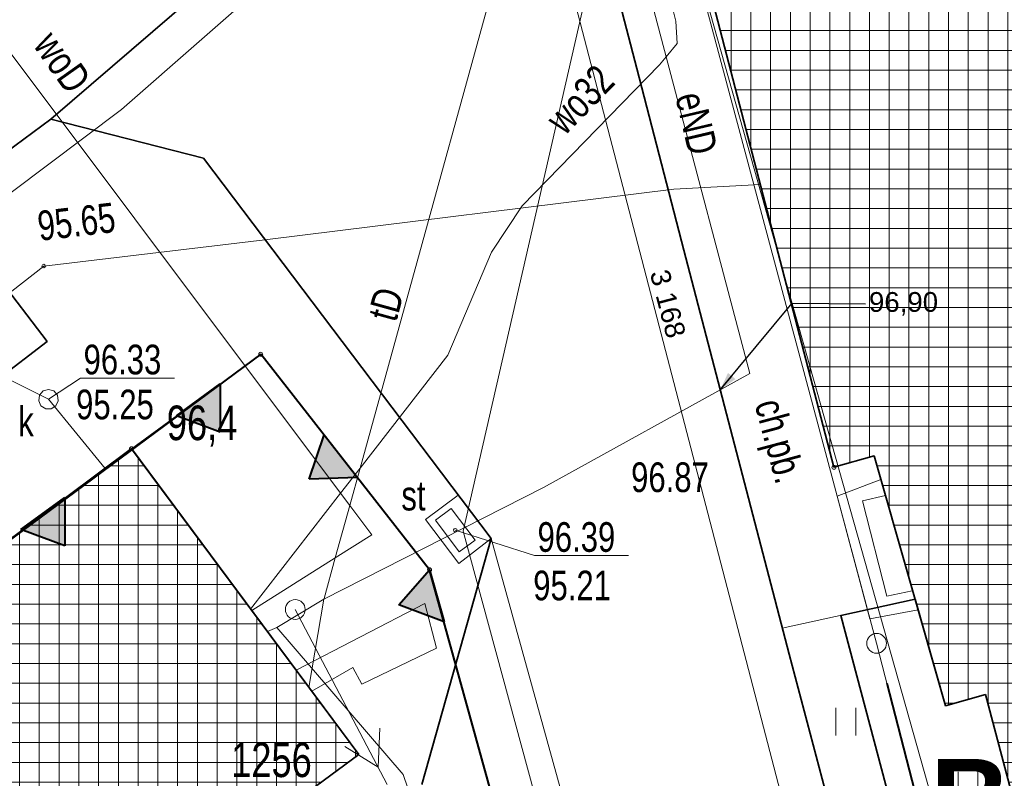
# Model space of a CAD drawing. Header units: metres. Extents: x -320 to 5572509, y -47 to 5960263.
# Tile 40 of 59: x 5572137 to 5572162, y 5960164 to 5960183. Entities that reach past the tile are written whole.
import ezdxf

# ---------------------------------------------------------------- set-up
doc = ezdxf.new("R2010")
doc.units = ezdxf.units.M
doc.header["$MEASUREMENT"] = 0
for name, color, linetype in [('202-Punkt_graniczny_stabilizowa', 7, 'Continuous'), ('203-Punkt_zalamania_granicy_dzi', 7, 'Continuous'), ('218-Granica_uzytku', 7, 'Continuous'), ('219-Linia_granicy', 7, 'Continuous'), ('312-Budynek__powierzchnia_', 7, 'Continuous'), ('312-Numer_ewidencyjny_budynku', 7, 'Continuous'), ('352-schody__powierzchnia_', 7, 'Continuous'), ('403-Punkt_okreslonej_wysokosci', 7, 'Continuous'), ('403-Punkt_okreslonej_wysokosci-', 7, 'Continuous'), ('422-Kraweznik_jezdni', 7, 'Continuous'), ('801-Punkt_okreslonej_wysokosci', 7, 'Continuous'), ('_drogi geometria', 7, 'Continuous'), ('budynek_pomiar', 7, 'Continuous'), ('chodnik_plyty_betonowe', 7, 'Continuous'), ('jezdnia_masa_bitumiczna', 7, 'Continuous'), ('komora_podziemna_-_przewod_tele', 7, 'Continuous'), ('kraweznik', 7, 'Continuous'), ('Nowe_403-Punkt_okreslonej_wysokosci', 7, 'Continuous'), ('Nowe_810-G Ogólne', 7, 'Continuous'), ('Nowe_LINIA ZABUDOWY', 7, 'Continuous'), ('Nowe_przewod_kanalizacyjny__linia_', 7, 'Continuous'), ('przewod_elektroenergetyczny__li', 7, 'Continuous'), ('przewod_gazowy__linia_', 7, 'Continuous'), ('przewod_inny__linia_', 7, 'Continuous'), ('przewod_kanalizacyjny__linia_', 7, 'Continuous'), ('przewod_telekomunikacyjny__lini', 7, 'Continuous'), ('przewod_wodociagowy__linia_', 7, 'Continuous'), ('przewod_wodociagowy__linia_-Atr', 7, 'Continuous'), ('punkt_o_okreslonej_wysokosci__s', 7, 'Continuous'), ('rzedne_teren', 7, 'Continuous'), ('schody', 7, 'Continuous'), ('slup_EN', 7, 'Continuous'), ('szafa_sterownicza_-_siec_teleko', 7, 'Continuous'), ('trawnik', 7, 'Continuous'), ('wlaz_okragly_-_siec_kanalizacyj', 7, 'Continuous'), ('ZAKRES', 7, 'Continuous')]:
    doc.layers.add(name, color=color, linetype=linetype)
doc.styles.add('GENERATED_STYLE_1', font='arial.ttf')
doc.styles.add('GENERATED_STYLE_2', font='arialbd.ttf')
doc.styles.add('GENERATED_STYLE_3', font='arial.ttf')
doc.dimstyles.new('GENERATED_STYLE__1', dxfattribs={"dimtxt": 0.5, "dimasz": 0.57, "dimexe": 0.18, "dimexo": 0.0625, "dimgap": 0.09, "dimtad": 1, "dimdec": 0, "dimlfac": 100, "dimzin": 0, "dimdsep": 46, "dimtxsty": 'GENERATED_STYLE_3', "dimblk": 'ARROWHEAD_6', "dimblk1": 'ARROWHEAD_6', "dimblk2": 'ARROWHEAD_6', "dimcen": 0.09, "dimse1": 1, "dimse2": 1, "dimclrd": 7, "dimclre": 7, "dimclrt": 7, "dimadec": 1, "dimazin": 0, "dimtfac": 1, "dimtdec": 4, "dimtmove": 0, "dimatfit": 3, "dimfxl": 1, "dimtolj": 1, "dimtzin": 0, "dimarcsym": 0})
doc.dimstyles.new('GENERATED_STYLE__5', dxfattribs={"dimtxt": 0.18, "dimasz": 0.456, "dimexe": 0.18, "dimexo": 0.0625, "dimgap": 0.09, "dimtad": 0, "dimtih": 1, "dimtoh": 1, "dimdec": 4, "dimzin": 0, "dimdsep": 46, "dimcen": 0.09, "dimadec": 0, "dimazin": 0, "dimtfac": 1, "dimtdec": 4, "dimtmove": 0, "dimatfit": 3, "dimldrblk": 'ARROWHEAD_5', "dimfxl": 1, "dimtolj": 1, "dimtzin": 0, "dimarcsym": 0})
pattern_1 = [(0, (5572434.6074, 5960128.98037), (0, 0.5), []), (90, (5572434.6074, 5960128.98037), (-0.5, 0), [])]

# ---------------------------------------------------------------- blocks, each defined once
blk = doc.blocks.new('Wypełnienie_4', base_point=(5572434.607, 5960129.98))
at = {"layer": 'Nowe_810-G Ogólne', "color": 18, "lineweight": 35, "true_color": 0x030303}
for p, q in [((5572157.884, 5960168.195), (5572159.762, 5960168.606)), ((5572159.762, 5960168.606), (5572160.53, 5960165.91)), ((5572160.166, 5960159.578), (5572157.884, 5960168.195)), ((5572160.53, 5960165.91), (5572161.54, 5960166.2)), ((5572161.54, 5960166.2), (5572162.78, 5960161.53)), ((5572162.78, 5960161.53), (5572160.166, 5960159.578))]:
    blk.add_line(p, q, dxfattribs=at)
blk = doc.blocks.new('Wypełnienie_18', base_point=(5572434.607, 5960129.98))
at = {"layer": 'Nowe_810-G Ogólne', "linetype": 'Continuous', "lineweight": 0, "true_color": 0x000000}
h = blk.add_hatch(dxfattribs=at)
h.set_pattern_fill('SIATKA_25X25', color=18, style=0, pattern_type=2)
h.set_pattern_definition(pattern_1)
h.paths.add_polyline_path([(5572185, 5960130.09), (5572179.65, 5960150.13), (5572178.57, 5960149.88), (5572173.09, 5960170.11), (5572171.86, 5960169.78), (5572170.34, 5960175.48), (5572167.88, 5960174.82), (5572163.38, 5960191.63), (5572153.28, 5960188.94), (5572157.71, 5960171.94), (5572158.73, 5960172.23), (5572160.53, 5960165.91), (5572161.54, 5960166.2), (5572166.78, 5960146.46), (5572167.94, 5960146.78), (5572173.31, 5960127.09)])
at = {"layer": 'Nowe_810-G Ogólne', "color": 18, "lineweight": 35, "true_color": 0x030303}
for p, q in [((5572153.28, 5960188.94), (5572157.71, 5960171.94)), ((5572157.71, 5960171.94), (5572158.73, 5960172.23)), ((5572158.73, 5960172.23), (5572160.53, 5960165.91)), ((5572160.53, 5960165.91), (5572161.54, 5960166.2)), ((5572161.54, 5960166.2), (5572166.78, 5960146.46))]:
    blk.add_line(p, q, dxfattribs=at)
blk = doc.blocks.new('SUSM04_01')
at = {"layer": 'slup_EN', "color": 7, "lineweight": 13}
blk.add_circle((0, 0), 0.25, dxfattribs=at)
blk = doc.blocks.new('SUPE04', base_point=(0, 0))
at = {"layer": 'slup_EN', "color": 7, "lineweight": 13}
for p, q in [((3.65, 0.5), (4.5, 0)), ((0, 0), (5, 0)), ((4.5, 0), (3.65, -0.5))]:
    blk.add_line(p, q, dxfattribs=at)
blk = doc.blocks.new('EGBP04_2a')
at = {"layer": '202-Punkt_graniczny_stabilizowa', "color": 7, "lineweight": 13}
blk.add_circle((0, 0), 0.25, dxfattribs=at)
blk = doc.blocks.new('EGBP04_03')
at = {"layer": '203-Punkt_zalamania_granicy_dzi', "color": 7, "lineweight": 13}
blk.add_circle((0, 0), 0.05, dxfattribs=at)
blk = doc.blocks.new('RTPW01')
at = {"layer": '801-Punkt_okreslonej_wysokosci', "color": 7, "lineweight": 13}
blk.add_circle((0, 0), 0.05, dxfattribs=at)
blk = doc.blocks.new('US22')
at = {"layer": 'wlaz_okragly_-_siec_kanalizacyj', "color": 7, "lineweight": 13}
for p, q in [((-0.1352, 0.2103), (0, 0.25)), ((0, 0.25), (0.1352, 0.2103)), ((-0.2475, -0.0356), (-0.2274, 0.1039)), ((-0.2274, 0.1039), (-0.1352, 0.2103)), ((0.1352, 0.2103), (0.2274, 0.1039)), ((0.2274, 0.1039), (0.2475, -0.0356)), ((-0.1889, -0.1637), (-0.2475, -0.0356)), ((-0.0704, -0.2399), (-0.1889, -0.1637)), ((0.0704, -0.2399), (-0.0704, -0.2399)), ((0.1889, -0.1637), (0.0704, -0.2399)), ((0.2475, -0.0356), (0.1889, -0.1637))]:
    blk.add_line(p, q, dxfattribs=at)
blk = doc.blocks.new('US19')
at = {"layer": 'szafa_sterownicza_-_siec_teleko', "color": 7, "lineweight": 13}
for p, q in [((-0.5, 0.25), (0.5, 0.25)), ((-0.5, -0.25), (-0.5, 0.25)), ((0.5, -0.25), (0.5, 0.25)), ((-0.5, -0.25), (0.5, -0.25))]:
    blk.add_line(p, q, dxfattribs=at)
blk = doc.blocks.new('PW01')
at = {"layer": 'punkt_o_okreslonej_wysokosci__s', "color": 7, "lineweight": 13}
for p, q in [((-0.045, 0), (-0.0318, 0.0318)), ((-0.0318, -0.0318), (-0.045, 0)), ((-0.0318, 0.0318), (0, 0.045)), ((0, 0.045), (0.0318, 0.0318)), ((0.0318, 0.0318), (0.045, 0)), ((0.045, 0), (0.0318, -0.0318)), ((0, -0.045), (-0.0318, -0.0318)), ((0.0318, -0.0318), (0, -0.045))]:
    blk.add_line(p, q, dxfattribs=at)
blk = doc.blocks.new('PTTU04_01')
at = {"layer": 'trawnik', "color": 7, "lineweight": 13}
for p, q in [((-0.25, -0.35), (-0.25, 0.35)), ((0.25, -0.35), (0.25, 0.35))]:
    blk.add_line(p, q, dxfattribs=at)
blk = doc.blocks.new('RTPW02')
at = {"layer": 'rzedne_teren', "color": 7, "lineweight": 13}
blk.add_circle((0, 0), 0.05, dxfattribs=at)
blk = doc.blocks.new('ARROWHEAD_5')
at = {"linetype": 'Continuous', "lineweight": 0}
blk.add_hatch(color=0, dxfattribs=at).paths.add_polyline_path([(-1, 0.2679), (0, 0), (-1, -0.2679)])
at = {"color": 0, "linetype": 'Continuous', "lineweight": 0}
blk.add_line((0, 0), (-1, 0), dxfattribs=at)
blk = doc.blocks.new('Wypełnienie_118', base_point=(5572434.607, 5960129.98))
at = {"layer": 'Nowe_810-G Ogólne', "color": 7, "lineweight": 13}
for p, q in [((5572120.286, 5960165.083), (5572136.151, 5960177.281)), ((5572136.151, 5960177.281), (5572137.81, 5960175.115)), ((5572137.81, 5960175.115), (5572133.704, 5960171.994)), ((5572132.361, 5960173.76), (5572120.53, 5960164.765)), ((5572133.704, 5960171.994), (5572132.361, 5960173.76)), ((5572120.53, 5960164.765), (5572120.286, 5960165.083))]:
    blk.add_line(p, q, dxfattribs=at)
blk = doc.blocks.new('Wypełnienie_121', base_point=(5572434.607, 5960129.98))
at = {"layer": 'Nowe_810-G Ogólne', "color": 18, "lineweight": 35, "true_color": 0x030303}
for p, q in [((5572122.733, 5960169.512), (5572137.9, 5960180.743)), ((5572137.9, 5960180.743), (5572141.76, 5960179.753)), ((5572141.76, 5960179.753), (5572149.04, 5960170.143)), ((5572137.81, 5960175.119), (5572136.15, 5960177.284)), ((5572133.704, 5960171.997), (5572137.81, 5960175.119)), ((5572139.94, 5960172.413), (5572135.61, 5960169.183)), ((5572145.69, 5960164.683), (5572139.94, 5960172.413)), ((5572149.04, 5960170.143), (5572147.284, 5960163.92)), ((5572138.73, 5960159.543), (5572145.69, 5960164.683))]:
    blk.add_line(p, q, dxfattribs=at)
blk = doc.blocks.new('Wypełnienie_135', base_point=(5572434.607, 5960129.98))
at = {"layer": 'Nowe_810-G Ogólne', "linetype": 'Continuous', "lineweight": 0, "true_color": 0x000000}
h = blk.add_hatch(dxfattribs=at)
h.set_pattern_fill('SIATKA_25X25', color=18, style=0, pattern_type=2)
h.set_pattern_definition(pattern_1)
h.paths.add_polyline_path([(5572128.08, 5960155.75), (5572126.16, 5960158.38), (5572124.95, 5960157.49), (5572121.83, 5960161.69), (5572134.17, 5960171.16), (5572135.61, 5960169.18), (5572139.94, 5960172.41), (5572145.688, 5960164.682), (5572138.728, 5960159.542), (5572136.83, 5960162.14)])
at = {"layer": 'Nowe_810-G Ogólne', "color": 18, "lineweight": 35, "true_color": 0x030303}
for p, q in [((5572135.61, 5960169.18), (5572139.94, 5960172.41)), ((5572139.94, 5960172.41), (5572145.688, 5960164.682)), ((5572121.83, 5960161.69), (5572134.17, 5960171.16)), ((5572134.17, 5960171.16), (5572135.61, 5960169.18)), ((5572145.688, 5960164.682), (5572138.728, 5960159.542)), ((5572136.83, 5960162.14), (5572128.08, 5960155.75)), ((5572138.728, 5960159.542), (5572136.83, 5960162.14)), ((5572124.95, 5960157.49), (5572121.83, 5960161.69)), ((5572126.16, 5960158.38), (5572124.95, 5960157.49)), ((5572128.08, 5960155.75), (5572126.16, 5960158.38))]:
    blk.add_line(p, q, dxfattribs=at)
blk = doc.blocks.new('Wypełnienie_142', base_point=(5572434.607, 5960129.98))
at = {"layer": 'Nowe_810-G Ogólne', "color": 18, "lineweight": 35, "true_color": 0x030303}
for p, q in [((5572150.66, 5960191.723), (5572137.9, 5960180.743)), ((5572152.721, 5960182.022), (5572151.357, 5960187.268)), ((5572153.915, 5960177.43), (5572152.721, 5960182.022)), ((5572137.9, 5960180.743), (5572141.76, 5960179.753)), ((5572141.76, 5960179.753), (5572149.04, 5960170.143)), ((5572156.575, 5960167.212), (5572153.915, 5960177.43)), ((5572149.04, 5960170.143), (5572147.284, 5960163.92)), ((5572158.235, 5960160.956), (5572156.575, 5960167.212))]:
    blk.add_line(p, q, dxfattribs=at)
blk = doc.blocks.new('Wypełnienie_164', base_point=(5572434.607, 5960129.98))
at = {"layer": 'Nowe_LINIA ZABUDOWY', "linetype": 'Continuous', "lineweight": 40}
blk.add_hatch(color=250, dxfattribs=at).paths.add_polyline_path([(5572147.846, 5960168.03), (5572146.704, 5960168.46), (5572147.48, 5960169.35)])
at = {"layer": 'Nowe_LINIA ZABUDOWY', "color": 250, "lineweight": 40}
for p, q in [((5572146.704, 5960168.46), (5572147.48, 5960169.35)), ((5572147.48, 5960169.35), (5572147.846, 5960168.03)), ((5572147.846, 5960168.03), (5572146.704, 5960168.46))]:
    blk.add_line(p, q, dxfattribs=at)
blk = doc.blocks.new('Wypełnienie_166', base_point=(5572434.607, 5960129.98))
at = {"layer": 'Nowe_LINIA ZABUDOWY', "linetype": 'Continuous', "lineweight": 40}
blk.add_hatch(color=250, dxfattribs=at).paths.add_polyline_path([(5572145.655, 5960171.68), (5572144.434, 5960171.639), (5572144.81, 5960172.758)])
at = {"layer": 'Nowe_LINIA ZABUDOWY', "color": 250, "lineweight": 40}
for p, q in [((5572144.434, 5960171.639), (5572144.81, 5960172.758)), ((5572144.81, 5960172.758), (5572145.655, 5960171.68)), ((5572145.655, 5960171.68), (5572144.434, 5960171.639))]:
    blk.add_line(p, q, dxfattribs=at)
blk = doc.blocks.new('Wypełnienie_167', base_point=(5572434.607, 5960129.98))
at = {"layer": 'Nowe_LINIA ZABUDOWY', "linetype": 'Continuous', "lineweight": 40}
blk.add_hatch(color=250, dxfattribs=at).paths.add_polyline_path([(5572142.185, 5960174.051), (5572142.185, 5960172.83), (5572141.079, 5960173.242)])
at = {"layer": 'Nowe_LINIA ZABUDOWY', "color": 250, "lineweight": 40}
for p, q in [((5572141.079, 5960173.242), (5572142.185, 5960174.051)), ((5572142.185, 5960174.051), (5572142.185, 5960172.83)), ((5572142.185, 5960172.83), (5572141.079, 5960173.242))]:
    blk.add_line(p, q, dxfattribs=at)
blk = doc.blocks.new('Wypełnienie_168', base_point=(5572434.607, 5960129.98))
at = {"layer": 'Nowe_LINIA ZABUDOWY', "linetype": 'Continuous', "lineweight": 40}
blk.add_hatch(color=250, dxfattribs=at).paths.add_polyline_path([(5572138.25, 5960171.175), (5572138.25, 5960169.954), (5572137.144, 5960170.367)])
at = {"layer": 'Nowe_LINIA ZABUDOWY', "color": 250, "lineweight": 40}
for p, q in [((5572137.144, 5960170.367), (5572138.25, 5960171.175)), ((5572138.25, 5960171.175), (5572138.25, 5960169.954)), ((5572138.25, 5960169.954), (5572137.144, 5960170.367))]:
    blk.add_line(p, q, dxfattribs=at)
blk = doc.blocks.new('*D420', base_point=(5572434.607, 5960128.98))
at = {"layer": 'Nowe_403-Punkt_okreslonej_wysokosci', "color": 7, "lineweight": 5, "transparency": 16777216}
for p, q in [((5572149.537, 5960191.121), (5572148.806, 5960191.551)), ((5572149.058, 5960191.771), (5572149.172, 5960191.336)), ((5572148.627, 5960191.194), (5572149.716, 5960191.478)), ((5572149.172, 5960191.336), (5572157.149, 5960160.673)), ((5572156.604, 5960160.532), (5572157.693, 5960160.815)), ((5572156.783, 5960160.888), (5572157.515, 5960160.459)), ((5572157.149, 5960160.673), (5572157.262, 5960160.238))]:
    blk.add_line(p, q, dxfattribs=at)
at = {"layer": 'Nowe_403-Punkt_okreslonej_wysokosci', "color": 7, "lineweight": 5, "transparency": 16777216, "insert": (5572153.042, 5960176.857), "char_height": 0.5, "attachment_point": 7, "rotation": 284.5827, "style": 'GENERATED_STYLE_3'}
blk.add_mtext('\\A1;{\\pql;\\fArial|b0|i0|c0|p38;3\xa0168}', dxfattribs=at)
blk = doc.blocks.new('ARROWHEAD_6')
at = {"color": 0, "linetype": 'Continuous', "lineweight": 0}
for p, q in [((-0.5, -0.5), (0.5, 0.5)), ((0, 0), (-1, 0))]:
    blk.add_line(p, q, dxfattribs=at)

msp = doc.modelspace()

# ---------------------------------------------------------------- linework, layer by layer
at = {"layer": '218-Granica_uzytku', "color": 3, "lineweight": 18, "flags": 128}
for points in [[(5572158.79, 5960167.49), (5572153.02, 5960189.05)], [(5572153.02, 5960189.05), (5572158.79, 5960167.49)], [(5572143.21, 5960174.8), (5572139.94, 5960172.41)], [(5572139.94, 5960172.41), (5572143.21, 5960174.8)], [(5572147.48, 5960169.35), (5572143.21, 5960174.8)], [(5572143.21, 5960174.8), (5572147.48, 5960169.35)], [(5572139.94, 5960172.41), (5572135.61, 5960169.18)], [(5572135.61, 5960169.18), (5572139.94, 5960172.41)], [(5572160.19, 5960123.56), (5572147.48, 5960169.35)], [(5572147.48, 5960169.35), (5572160.19, 5960123.56)], [(5572170.58, 5960121.68), (5572158.79, 5960167.49)], [(5572158.79, 5960167.49), (5572170.58, 5960121.68)]]:
    msp.add_lwpolyline(points, dxfattribs=at)
at = {"layer": '219-Linia_granicy', "color": 178, "lineweight": 18, "flags": 128}
for points in [[(5572158.79, 5960167.49), (5572153.02, 5960189.05)], [(5572143.21, 5960174.8), (5572139.94, 5960172.41)], [(5572147.48, 5960169.35), (5572143.21, 5960174.8)], [(5572139.94, 5960172.41), (5572135.61, 5960169.18)], [(5572160.19, 5960123.56), (5572147.48, 5960169.35)], [(5572170.58, 5960121.68), (5572158.79, 5960167.49)]]:
    msp.add_lwpolyline(points, dxfattribs=at)
at = {"layer": '312-Budynek__powierzchnia_', "color": 7, "lineweight": 13, "flags": 128}
for points in [[(5572157.71, 5960171.94), (5572153.28, 5960188.94)], [(5572158.73, 5960172.23), (5572157.71, 5960171.94)], [(5572160.53, 5960165.91), (5572158.73, 5960172.23)], [(5572161.54, 5960166.2), (5572160.53, 5960165.91)], [(5572166.78, 5960146.46), (5572161.54, 5960166.2)]]:
    msp.add_lwpolyline(points, dxfattribs=at)
at = {"layer": '352-schody__powierzchnia_', "color": 7, "lineweight": 13, "flags": 128}
for points in [[(5572159.84, 5960168.34), (5572158.62, 5960168.11), (5572157.79, 5960171.21), (5572158.9, 5960171.63)], [(5572158.558, 5960168.343), (5572157.79, 5960171.21), (5572158.9, 5960171.63)], [(5572159.69, 5960168.82), (5572159.05, 5960168.68), (5572158.43, 5960171.09), (5572159.01, 5960171.23)], [(5572159.69, 5960168.82), (5572159.05, 5960168.68), (5572158.43, 5960171.09), (5572159.01, 5960171.23)], [(5572159.84, 5960168.34), (5572158.62, 5960168.11), (5572158.558, 5960168.343)]]:
    msp.add_lwpolyline(points, dxfattribs=at)
at = {"layer": '422-Kraweznik_jezdni', "color": 7, "lineweight": 13, "flags": 128}
for points in [[(5572137.9, 5960180.74), (5572120.52, 5960167.87)], [(5572137.9, 5960180.74), (5572141.76, 5960179.75)], [(5572141.76, 5960179.75), (5572149.04, 5960170.14)], [(5572149.04, 5960170.14), (5572155.38, 5960147.24)], [(5572156.4, 5960167.87), (5572164.15, 5960138.66)]]:
    msp.add_lwpolyline(points, dxfattribs=at)
at = {"layer": 'budynek_pomiar', "color": 7, "lineweight": 13, "flags": 128}
msp.add_lwpolyline([(5572134.17, 5960171.16), (5572135.61, 5960169.18), (5572139.94, 5960172.41), (5572145.69, 5960164.68), (5572138.73, 5960159.54), (5572136.83, 5960162.14), (5572128.08, 5960155.75), (5572126.16, 5960158.38), (5572124.95, 5960157.49), (5572121.83, 5960161.69), (5572123.02, 5960162.68)], close=True, dxfattribs=at)
for points in [[(5572139.94, 5960172.41), (5572139.273, 5960171.912)], [(5572142.982, 5960168.321), (5572142.954, 5960168.358)]]:
    msp.add_lwpolyline(points, dxfattribs=at)
at = {"layer": 'chodnik_plyty_betonowe', "color": 7, "lineweight": 13, "flags": 128}
msp.add_lwpolyline([(5572156.4, 5960167.87), (5572158.558, 5960168.343)], dxfattribs=at)
at = {"layer": 'jezdnia_masa_bitumiczna', "color": 7, "lineweight": 13, "flags": 128}
msp.add_lwpolyline([(5572137.9, 5960180.74), (5572150.66, 5960191.72)], dxfattribs=at)
at = {"layer": 'komora_podziemna_-_przewod_tele', "color": 30, "lineweight": 18, "flags": 128}
msp.add_lwpolyline([(5572148.2, 5960171.24), (5572149.04, 5960170.14), (5572148.22, 5960169.51), (5572147.38, 5960170.62)], close=True, dxfattribs=at)
at = {"layer": 'kraweznik', "color": 7, "lineweight": 13, "flags": 128}
msp.add_lwpolyline([(5572156.4, 5960167.87), (5572151.357, 5960187.265)], dxfattribs=at)
at = {"layer": 'Nowe_810-G Ogólne', "color": 250, "lineweight": 40}
for p, q in [((5572143.21, 5960174.8), (5572135.61, 5960169.18)), ((5572147.48, 5960169.35), (5572143.21, 5960174.8)), ((5572160.19, 5960123.56), (5572147.48, 5960169.35)), ((5572159.05, 5960166.48), (5572208.873, 5959972.893))]:
    msp.add_line(p, q, dxfattribs=at)
at = {"layer": 'przewod_elektroenergetyczny__li', "color": 1, "lineweight": 18, "flags": 128}
for points in [[(5572153.463, 5960182.319), (5572152.089, 5960187.515)], [(5572144.807, 5960168.604), (5572150.36, 5960171.43), (5572155.58, 5960174.31), (5572153.463, 5960182.319)], [(5572143.62, 5960167.89), (5572144.76, 5960168.58)], [(5572144.76, 5960168.58), (5572144.807, 5960168.604)], [(5572143.377, 5960167.79), (5572143.62, 5960167.89)], [(5572143.62, 5960167.89), (5572146.81, 5960164.17), (5572149.17, 5960157.26), (5572150.31, 5960152.83), (5572150.4, 5960152.11), (5572150.66, 5960151.67), (5572152.71, 5960144.06), (5572157.52, 5960126.59), (5572157.83, 5960125.52)]]:
    msp.add_lwpolyline(points, dxfattribs=at)
at = {"layer": 'przewod_gazowy__linia_', "color": 30, "lineweight": 18, "flags": 128}
msp.add_lwpolyline([(5572104.21, 5960152.58), (5572118.23, 5960154.05), (5572117.58, 5960164.44), (5572127.01, 5960171.29), (5572132.69, 5960175.69), (5572135.05, 5960177.51), (5572139.69, 5960180.99), (5572153.51, 5960193.09), (5572157.4, 5960192.74), (5572162.85, 5960197.46), (5572176.202, 5960210.411)], dxfattribs=at)
at = {"layer": 'przewod_inny__linia_', "color": 7, "lineweight": 13, "flags": 128}
msp.add_lwpolyline([(5572104.266, 5960202.15), (5572105.79, 5960192.47), (5572107.8, 5960182.86), (5572110.42, 5960178.28), (5572112.32, 5960176.18), (5572113.53, 5960174.38), (5572117.26, 5960164.84), (5572118.86, 5960161.89), (5572125.16, 5960167.22), (5572134.48, 5960174.5), (5572137.72, 5960177.03), (5572143.31, 5960177.69), (5572153.66, 5960178.97), (5572155.85, 5960179.09)], dxfattribs=at)
at = {"layer": 'przewod_kanalizacyjny__linia_', "color": 34, "lineweight": 18, "flags": 128}
msp.add_lwpolyline([(5572128.89, 5960178.15), (5572137.84, 5960173.66), (5572139.273, 5960171.912)], dxfattribs=at)
at = {"layer": 'przewod_telekomunikacyjny__lini', "color": 30, "lineweight": 18, "flags": 128}
for points in [[(5572161.13, 5960123.78), (5572160.83, 5960124.44), (5572152.78, 5960153.93), (5572148.33, 5960170.33), (5572152.99, 5960190.69)], [(5572145.721, 5960171.923), (5572150.25, 5960188.33), (5572151.062, 5960189.03)], [(5572145.46, 5960170.976), (5572145.721, 5960171.923)], [(5572145.094, 5960169.648), (5572145.46, 5960170.976)], [(5572144.807, 5960168.604), (5572144.81, 5960168.62), (5572145.094, 5960169.648)], [(5572144.429, 5960166.375), (5572144.807, 5960168.604)]]:
    msp.add_lwpolyline(points, dxfattribs=at)
at = {"layer": 'przewod_wodociagowy__linia_', "color": 7, "lineweight": 20, "flags": 128}
for points in [[(5572152.089, 5960187.515), (5572152.96, 5960186.23), (5572153.71, 5960183.22), (5572153.74, 5960182.66), (5572153.463, 5960182.319)], [(5572134.81, 5960185.17), (5572145.228, 5960171.286)], [(5572153.463, 5960182.319), (5572153.3, 5960182.12), (5572149.82, 5960178.55), (5572149.05, 5960177.38), (5572147.94, 5960174.78), (5572145.721, 5960171.923)], [(5572145.721, 5960171.923), (5572145.228, 5960171.286)], [(5572145.228, 5960171.286), (5572142.954, 5960168.358)], [(5572145.228, 5960171.286), (5572145.46, 5960170.976)], [(5572145.46, 5960170.976), (5572146.02, 5960170.23), (5572145.094, 5960169.648)], [(5572145.094, 5960169.648), (5572142.982, 5960168.321)]]:
    msp.add_lwpolyline(points, dxfattribs=at)
at = {"layer": 'punkt_o_okreslonej_wysokosci__s', "color": 34, "lineweight": 18, "flags": 128}
msp.add_lwpolyline([(5572137.84, 5960173.66), (5572138.647, 5960174.198), (5572141.028, 5960174.198)], dxfattribs=at)
at = {"layer": 'punkt_o_okreslonej_wysokosci__s', "color": 30, "lineweight": 18, "flags": 128}
msp.add_lwpolyline([(5572148.13, 5960170.35), (5572150.132, 5960169.71), (5572152.513, 5960169.71)], dxfattribs=at)
at = {"layer": 'schody', "color": 7, "lineweight": 13, "flags": 128}
msp.add_lwpolyline([(5572144.11, 5960166.81), (5572147.36, 5960168.5), (5572147.66, 5960167.37), (5572145.77, 5960166.46), (5572145.54, 5960166.88), (5572144.5, 5960166.28)], close=True, dxfattribs=at)
at = {"layer": 'ZAKRES', "color": 7, "lineweight": 13, "flags": 128}
msp.add_lwpolyline([(5572111.424, 5960168.614), (5572126.913, 5960081.006), (5572169.699, 5960089.619), (5572165.103, 5960112.452), (5572174.101, 5960114.263), (5572150.557, 5960197.688)], close=True, dxfattribs=at)

# ---------------------------------------------------------------- block references
at = {"layer": '202-Punkt_graniczny_stabilizowa', "color": 7, "lineweight": 13}
msp.add_blockref('EGBP04_2a', (5572158.79, 5960167.49), dxfattribs=at)
at = {"layer": '203-Punkt_zalamania_granicy_dzi', "color": 7, "lineweight": 13}
for p in [(5572143.21, 5960174.8), (5572139.94, 5960172.41), (5572147.48, 5960169.35)]:
    msp.add_blockref('EGBP04_03', p, dxfattribs=at)
at = {"layer": '403-Punkt_okreslonej_wysokosci', "color": 7, "lineweight": 13, "rotation": 0.0008399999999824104}
msp.add_blockref('RTPW01', (5572157.71, 5960171.94), dxfattribs=at)
at = {"layer": 'Nowe_810-G Ogólne', "color": 251, "lineweight": 18, "true_color": 0x6d6d6d}
for name in ['Wypełnienie_142', 'Wypełnienie_121', 'Wypełnienie_4']:
    msp.add_blockref(name, (5572434.607, 5960129.98), dxfattribs=at)
at = {"layer": 'Nowe_810-G Ogólne', "color": 7, "lineweight": 13}
for name in ['Wypełnienie_18', 'Wypełnienie_135']:
    msp.add_blockref(name, (5572434.607, 5960129.98), dxfattribs=at)
at = {"layer": 'Nowe_810-G Ogólne', "color": 62, "lineweight": 18, "true_color": 0x8edf20}
msp.add_blockref('Wypełnienie_118', (5572434.607, 5960129.98), dxfattribs=at)
at = {"layer": 'Nowe_LINIA ZABUDOWY', "color": 250, "lineweight": 40}
for name in ['Wypełnienie_167', 'Wypełnienie_166', 'Wypełnienie_168', 'Wypełnienie_164']:
    msp.add_blockref(name, (5572434.607, 5960129.98), dxfattribs=at)
at = {"layer": 'punkt_o_okreslonej_wysokosci__s', "color": 7, "lineweight": 13, "rotation": 0.0008399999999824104}
msp.add_blockref('PW01', (5572137.72, 5960177.03), dxfattribs=at)
at = {"layer": 'punkt_o_okreslonej_wysokosci__s', "color": 30, "lineweight": 18, "rotation": 306.86474}
msp.add_blockref('PW01', (5572148.13, 5960170.35), dxfattribs=at)
at = {"layer": 'rzedne_teren', "color": 7, "lineweight": 13}
msp.add_blockref('RTPW02', (5572139.94, 5960172.41), dxfattribs=at)
at = {"layer": 'slup_EN', "color": 7, "lineweight": 13, "rotation": 297.71949}
msp.add_blockref('SUPE04', (5572144.084, 5960168.346), dxfattribs=at)
at = {"layer": 'slup_EN', "color": 7, "lineweight": 13}
msp.add_blockref('SUSM04_01', (5572144.084, 5960168.346), dxfattribs=at)
at = {"layer": 'szafa_sterownicza_-_siec_teleko', "color": 7, "lineweight": 13, "rotation": 306.86474}
msp.add_blockref('US19', (5572148.13, 5960170.35), dxfattribs=at)
at = {"layer": 'trawnik', "color": 7, "lineweight": 13}
for p in [(5572158.01, 5960165.51), (5572161.1, 5960163.89)]:
    msp.add_blockref('PTTU04_01', p, dxfattribs=at)
at = {"layer": 'wlaz_okragly_-_siec_kanalizacyj', "color": 7, "lineweight": 13, "rotation": 0.0008399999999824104}
msp.add_blockref('US22', (5572137.84, 5960173.66), dxfattribs=at)

# ---------------------------------------------------------------- texts
at = {"layer": '312-Numer_ewidencyjny_budynku', "color": 7, "lineweight": 13, "insert": (5572142.462, 5960164.096), "char_height": 0.875, "attachment_point": 7, "style": 'GENERATED_STYLE_1'}
msp.add_mtext('\\A1;{\\W0.750000x;\\pql;\\fArial|b0|i0|c238|p38;1256}', dxfattribs=at)
at = {"layer": '403-Punkt_okreslonej_wysokosci-', "color": 7, "lineweight": 13, "insert": (5572152.579, 5960171.304), "char_height": 0.75, "attachment_point": 7, "style": 'GENERATED_STYLE_1'}
msp.add_mtext('\\A1;{\\W0.750000x;\\pql;\\fArial|b0|i0|c238|p38;96.87}', dxfattribs=at)
at = {"layer": '_drogi geometria', "color": 7, "lineweight": 13, "insert": (5572158.596, 5960176.074), "char_height": 0.5, "attachment_point": 4, "rotation": 0.0398, "style": 'GENERATED_STYLE_1'}
msp.add_mtext('\\A1;{\\pql;\\fArial|b0|i0|c238|p38;96,90}', dxfattribs=at)
at = {"layer": 'chodnik_plyty_betonowe', "color": 7, "lineweight": 13, "insert": (5572155.479, 5960173.485), "char_height": 0.75, "attachment_point": 7, "rotation": 284.9827, "style": 'GENERATED_STYLE_1'}
msp.add_mtext('\\A1;{\\W0.750000x;\\pql;\\fArial|b0|i0|c238|p38;ch.pb.}', dxfattribs=at)
at = {"layer": 'Nowe_przewod_kanalizacyjny__linia_', "color": 7, "lineweight": 13, "insert": (5572160.158, 5960164.568), "char_height": 2, "attachment_point": 1, "style": 'GENERATED_STYLE_2'}
msp.add_mtext('\\A1;{\\pql;\\fArial|b1|i0|c0|p38;B}', dxfattribs=at)
at = {"layer": 'przewod_elektroenergetyczny__li', "color": 1, "lineweight": 18, "insert": (5572154.052, 5960181.403), "char_height": 0.75, "attachment_point": 4, "rotation": 283.173, "style": 'GENERATED_STYLE_1'}
msp.add_mtext('\\A1;{\\W0.750000x;\\pql;\\fArial|b0|i0|c238|p38;eND}', dxfattribs=at)
at = {"layer": 'przewod_telekomunikacyjny__lini', "color": 30, "lineweight": 18, "insert": (5572146.639, 5960175.585), "char_height": 0.75, "attachment_point": 7, "rotation": 74.57, "style": 'GENERATED_STYLE_1'}
msp.add_mtext('\\A1;{\\W0.750000x;\\pql;\\fArial|b0|i0|c238|p38;tD}', dxfattribs=at)
at = {"layer": 'przewod_wodociagowy__linia_-Atr', "color": 7, "lineweight": 20, "char_height": 0.75, "attachment_point": 4, "style": 'GENERATED_STYLE_1'}
for s, insert, rotation in [('\\A1;{\\W0.750000x;\\pql;\\fArial|b0|i0|c238|p38;woD}', (5572137.735, 5960182.827), 305.234), ('\\A1;{\\W0.750000x;\\pql;\\fArial|b0|i0|c238|p38;wo32}', (5572150.633, 5960180.564), 45.731)]:
    msp.add_mtext(s, dxfattribs=dict(at, insert=insert, rotation=rotation))
at = {"layer": 'punkt_o_okreslonej_wysokosci__s', "color": 7, "lineweight": 13, "insert": (5572137.57, 5960178.032), "char_height": 0.75, "attachment_point": 4, "rotation": 6.733, "style": 'GENERATED_STYLE_1'}
msp.add_mtext('\\A1;{\\W0.750000x;\\pql;\\fArial|b0|i0|c238|p38;95.65}', dxfattribs=at)
at = {"layer": 'punkt_o_okreslonej_wysokosci__s', "color": 34, "lineweight": 18, "char_height": 0.75, "attachment_point": 7, "style": 'GENERATED_STYLE_1'}
for s, insert in [('\\A1;{\\W0.750000x;\\pql;\\fArial|b0|i0|c238|p38;96.33}', (5572138.728, 5960174.28)), ('\\A1;{\\W0.750000x;\\pql;\\fArial|b0|i0|c238|p38;95.25}', (5572138.539, 5960173.144))]:
    msp.add_mtext(s, dxfattribs=dict(at, insert=insert))
at = {"layer": 'punkt_o_okreslonej_wysokosci__s', "color": 30, "lineweight": 18, "char_height": 0.75, "attachment_point": 7, "style": 'GENERATED_STYLE_1'}
for s, insert in [('\\A1;{\\W0.750000x;\\pql;\\fArial|b0|i0|c238|p38;96.39}', (5572150.212, 5960169.793)), ('\\A1;{\\W0.750000x;\\pql;\\fArial|b0|i0|c238|p38;95.21}', (5572150.103, 5960168.567))]:
    msp.add_mtext(s, dxfattribs=dict(at, insert=insert))
at = {"layer": 'rzedne_teren', "color": 7, "lineweight": 13, "insert": (5572140.834, 5960173.502), "char_height": 0.875, "attachment_point": 1, "style": 'GENERATED_STYLE_1'}
msp.add_mtext('\\A1;{\\W0.750000x;\\pql;\\fArial|b0|i0|c238|p38;96,4}', dxfattribs=at)
at = {"layer": 'szafa_sterownicza_-_siec_teleko', "color": 7, "lineweight": 13, "insert": (5572146.767, 5960170.839), "char_height": 0.75, "attachment_point": 7, "style": 'GENERATED_STYLE_1'}
msp.add_mtext('\\A1;{\\W0.750000x;\\pql;\\fArial|b0|i0|c238|p38;st}', dxfattribs=at)
at = {"layer": 'wlaz_okragly_-_siec_kanalizacyj', "color": 7, "lineweight": 13, "insert": (5572137.075, 5960172.727), "char_height": 0.75, "attachment_point": 7, "style": 'GENERATED_STYLE_1'}
msp.add_mtext('\\A1;{\\W0.750000x;\\pql;\\fArial|b0|i0|c238|p38;k}', dxfattribs=at)

# ---------------------------------------------------------------- dimensions: what is measured, and where the dimension line sits
at = {"layer": 'Nowe_403-Punkt_okreslonej_wysokosci', "color": 7, "lineweight": 5}
dim = msp.add_linear_dim(base=(5572157.149, 5960160.673), p1=(5572150.66, 5960191.723), p2=(5572158.235, 5960160.956), angle=284.5827, dimstyle='GENERATED_STYLE__1', dxfattribs=at)
dim.commit()
dim.dimension.update_dxf_attribs({"geometry": '*D420', "text_midpoint": (5572153.5, 5960176.089), "dimtype": 160, "text_rotation": 284.5827})

# ---------------------------------------------------------------- leaders
at = {"layer": '_drogi geometria', "color": 7, "lineweight": 13, "annotation_type": 0, "has_hookline": 1, "hookline_direction": 0, "text_width": 1.686, "horizontal_direction": (1, 0.000695, 0)}
msp.add_leader([(5572154.833, 5960173.898), (5572156.652, 5960176.092), (5572158.506, 5960176.074)], dimstyle='GENERATED_STYLE__5', dxfattribs=at)

doc.saveas('drawing.dxf')
